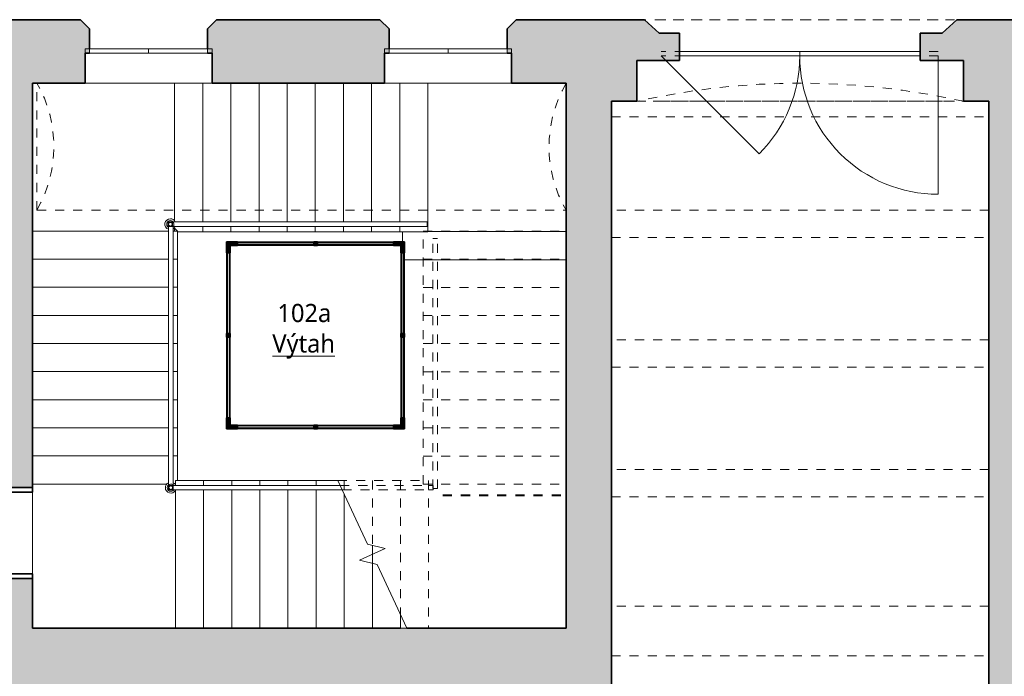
# Model space of a CAD drawing. Header units: metres. Extents: x -0.2 to 46.9, y -0.2 to 28.
# Tile 5 of 11: x 11.1 to 22, y 7.5 to 14.7. Entities that reach past the tile are written whole.
import ezdxf

# ---------------------------------------------------------------- set-up
doc = ezdxf.new("R2010")
doc.units = ezdxf.units.M
for name, pattern in [('AV - Carkovana 2mm', [0.0027, 0.002, -0.0007]), ('AV - Cerch_ 1 tecka 4mm', [0.006, 0.004, -0.001, 0, -0.001]), ('AV - Cerch_ 2 tecky 2mm', [0.0038, 0.002, -0.0006, 0, -0.0006, 0, -0.0006]), ('AV - Cerch_ 2 tecky 4mm', [0.008, 0.004, -0.0015, 0, -0.001, 0, -0.0015])]:
    doc.linetypes.add(name, pattern=pattern)
doc.layers.add('AV-MISTNOSTI', color=5, linetype='Continuous', lineweight=5, true_color=0x0000ff)
doc.layers.add('AV-SRAFY', color=7, linetype='Continuous', lineweight=35)
doc.layers.add('AV-STAVBA', color=7, linetype='Continuous', lineweight=18)
doc.styles.add('Trebuchet MS_B', font='trebuc.ttf', dxfattribs={"height": 0.2})

# ---------------------------------------------------------------- blocks, each defined once
blk = doc.blocks.new('DO_1-P_Obl__členěné_121 - 900x2100-1016869-1NP mezipatro')
at = {"layer": 'AV-STAVBA', "color": 254, "true_color": 0xcccccc}
for p, q in [((-0.45, 1.085), (-0.45, 0.185)), ((-0.45, -0.445), (-0.45, 0.185)), ((0.45, -0.445), (0.45, 0.185)), ((0.45, 0.185), (0.45, -0.445)), ((-0.5, -0.445), (-0.45, -0.445)), ((-0.45, -0.445), (0.45, -0.445)), ((0.45, -0.445), (0.5, -0.445))]:
    blk.add_line(p, q, dxfattribs=at)
at = {"layer": 'AV-STAVBA', "color": 254, "lineweight": 35, "true_color": 0xcccccc}
for p, q in [((-0.45, 0.185), (-0.5, 0.185)), ((-0.5, 0.185), (-0.5, -0.445)), ((-0.45, -0.445), (-0.45, 0.185)), ((0.5, 0.185), (0.45, 0.185)), ((0.45, 0.185), (0.45, -0.445)), ((0.5, -0.445), (0.5, 0.185)), ((-0.5, -0.445), (-0.45, -0.445)), ((0.45, -0.445), (0.5, -0.445))]:
    blk.add_line(p, q, dxfattribs=at)
at = {"layer": 'AV-STAVBA', "color": 254, "linetype": 'AV - Cerch_ 1 tecka 4mm', "true_color": 0xcccccc}
for p, q in [((-0.45, 0.185), (0.45, 0.185)), ((-0.5, -0.445), (0.5, -0.445)), ((-0.45, -0.445), (0.45, -0.445))]:
    blk.add_line(p, q, dxfattribs=at)
at = {"layer": 'AV-STAVBA', "color": 254, "true_color": 0xcccccc}
blk.add_arc((-0.45, 0.185), 0.9, 360, 90, dxfattribs=at)
blk = doc.blocks.new('Systémový panel - Prosklený panel - Interiérový-1045121-1NP mezipatro')
at = {"layer": 'AV-STAVBA', "true_color": 0xcccccc}
blk.add_hatch(color=254, dxfattribs=at).paths.add_polyline_path([(0.145, -0.01), (0.42, -0.01), (0.42, 0.01), (-0.42, 0.01), (-0.42, -0.01), (-0.351, -0.01)])
at = {"layer": 'AV-STAVBA', "color": 254, "true_color": 0xcccccc}
for p, q in [((0.42, 0.01), (-0.42, 0.01)), ((-0.42, 0.01), (-0.42, -0.01)), ((0.42, -0.01), (0.42, 0.01)), ((-0.42, -0.01), (0.42, -0.01))]:
    blk.add_line(p, q, dxfattribs=at)
blk = doc.blocks.new('Systémový panel - Prosklený panel - Interiérový-1045395-1NP mezipatro')
at = {"layer": 'AV-STAVBA', "true_color": 0xcccccc}
blk.add_hatch(color=254, dxfattribs=at).paths.add_polyline_path([(-0.445, 0.01), (-0.445, -0.01), (0.445, -0.01), (0.445, 0.01), (-0.184, 0.01)])
at = {"layer": 'AV-STAVBA', "color": 254, "true_color": 0xcccccc}
for p, q in [((0.445, 0.01), (-0.445, 0.01)), ((-0.445, 0.01), (-0.445, -0.01)), ((0.445, -0.01), (0.445, 0.01)), ((-0.445, -0.01), (0.445, -0.01))]:
    blk.add_line(p, q, dxfattribs=at)
blk = doc.blocks.new('Systémový panel - Prosklený panel - Interiérový-V2-1NP mezipatro')
at = {"layer": 'AV-STAVBA', "true_color": 0xcccccc}
blk.add_hatch(color=254, dxfattribs=at).paths.add_polyline_path([(-0.258, 0.01), (-0.42, 0.01), (-0.42, -0.01), (0.42, -0.01), (0.42, 0.01)])
at = {"layer": 'AV-STAVBA', "color": 254, "true_color": 0xcccccc}
for p, q in [((0.42, 0.01), (-0.42, 0.01)), ((-0.42, 0.01), (-0.42, -0.01)), ((0.42, -0.01), (0.42, 0.01)), ((-0.42, -0.01), (0.42, -0.01))]:
    blk.add_line(p, q, dxfattribs=at)
blk = doc.blocks.new('L Corner Mullion - 100x100-1044972-1NP mezipatro')
at = {"layer": 'AV-STAVBA', "true_color": 0xcccccc}
blk.add_hatch(color=254, dxfattribs=at).paths.add_polyline_path([(-0.02, 0.1), (-0.02, 0.02), (-0.1, 0.02), (-0.1, -0.02), (0.02, -0.02), (0.02, 0.1)])
at = {"layer": 'AV-STAVBA', "color": 254, "lineweight": 35, "true_color": 0xcccccc}
for p, q in [((-0.02, 0.02), (-0.1, 0.02)), ((-0.1, 0.02), (-0.1, -0.02)), ((0.02, 0.1), (-0.02, 0.1)), ((-0.02, 0.1), (-0.02, 0.02)), ((0.02, -0.02), (0.02, 0.1)), ((-0.1, -0.02), (0.02, -0.02))]:
    blk.add_line(p, q, dxfattribs=at)
blk = doc.blocks.new('Obdélníková příčel - Koncepční příčel interiérová 40_40-1045116-1NP mezipatro')
at = {"layer": 'AV-STAVBA', "true_color": 0xcccccc}
blk.add_hatch(color=254, dxfattribs=at).paths.add_polyline_path([(-0.02, 0.02), (0.02, 0.02), (0.02, -0.02), (-0.02, -0.02)])
at = {"layer": 'AV-STAVBA', "color": 254, "lineweight": 35, "true_color": 0xcccccc}
for p, q in [((-0.02, 0.02), (0.02, 0.02)), ((-0.02, -0.02), (-0.02, 0.02)), ((0.02, 0.02), (0.02, -0.02)), ((0.02, -0.02), (-0.02, -0.02))]:
    blk.add_line(p, q, dxfattribs=at)
blk = doc.blocks.new('L Corner Mullion - 100x100-1045031-1NP mezipatro')
at = {"layer": 'AV-STAVBA', "true_color": 0xcccccc}
blk.add_hatch(color=254, dxfattribs=at).paths.add_polyline_path([(0.02, 0.1), (0.02, -0.02), (-0.1, -0.02), (-0.1, 0.02), (-0.02, 0.02), (-0.02, 0.1)])
at = {"layer": 'AV-STAVBA', "color": 254, "lineweight": 35, "true_color": 0xcccccc}
for p, q in [((-0.1, -0.02), (-0.1, 0.02)), ((-0.1, 0.02), (-0.02, 0.02)), ((-0.02, 0.1), (0.02, 0.1)), ((-0.02, 0.02), (-0.02, 0.1)), ((0.02, 0.1), (0.02, -0.02)), ((0.02, -0.02), (-0.1, -0.02))]:
    blk.add_line(p, q, dxfattribs=at)
blk = doc.blocks.new('Obdélníková příčel - Koncepční příčel interiérová 80_40-1045120-1NP mezipatro')
at = {"layer": 'AV-STAVBA', "color": 254, "true_color": 0xcccccc}
for p, q in [((13.545, 12.298), (14.385, 12.298)), ((14.385, 12.258), (13.545, 12.258))]:
    blk.add_line(p, q, dxfattribs=at)
blk = doc.blocks.new('Obdélníková příčel - Koncepční příčel interiérová 40_40-V3-1NP mezipatro')
at = {"layer": 'AV-STAVBA', "true_color": 0xcccccc}
blk.add_hatch(color=254, dxfattribs=at).paths.add_polyline_path([(-0.02, -0.02), (-0.02, 0.02), (0.02, 0.02), (0.02, -0.02)])
at = {"layer": 'AV-STAVBA', "color": 254, "lineweight": 35, "true_color": 0xcccccc}
for p, q in [((-0.02, 0.02), (0.02, 0.02)), ((-0.02, -0.02), (-0.02, 0.02)), ((0.02, 0.02), (0.02, -0.02)), ((0.02, -0.02), (-0.02, -0.02))]:
    blk.add_line(p, q, dxfattribs=at)
blk = doc.blocks.new('L Corner Mullion - 100x100-V4-1NP mezipatro')
at = {"layer": 'AV-STAVBA', "true_color": 0xcccccc}
blk.add_hatch(color=254, dxfattribs=at).paths.add_polyline_path([(0.02, 0.1), (-0.02, 0.1), (-0.02, 0.02), (-0.1, 0.02), (-0.1, -0.02), (0.02, -0.02)])
at = {"layer": 'AV-STAVBA', "color": 254, "lineweight": 35, "true_color": 0xcccccc}
for p, q in [((-0.02, 0.02), (-0.1, 0.02)), ((-0.1, 0.02), (-0.1, -0.02)), ((0.02, 0.1), (-0.02, 0.1)), ((-0.02, 0.1), (-0.02, 0.02)), ((0.02, -0.02), (0.02, 0.1)), ((-0.1, -0.02), (0.02, -0.02))]:
    blk.add_line(p, q, dxfattribs=at)
blk = doc.blocks.new('Obdélníková příčel - Koncepční příčel interiérová 80_40-1045391-1NP mezipatro')
at = {"layer": 'AV-STAVBA', "color": 254, "true_color": 0xcccccc}
for p, q in [((13.425, 10.358), (13.425, 11.248)), ((13.465, 11.248), (13.465, 10.358))]:
    blk.add_line(p, q, dxfattribs=at)
blk = doc.blocks.new('WI_2222_bez středního sloupku - 1400x3440-1056768-1NP mezipatro')
at = {"layer": 'AV-STAVBA', "color": 254, "true_color": 0xcccccc}
for p, q in [((-0.7, -0.02), (-0.7, 0.03)), ((-0.7, 0.03), (0.7, 0.03)), ((0, 0.03), (-0.65, 0.03)), ((-0.65, 0.03), (-0.65, -0.02)), ((-0.65, -0.02), (-0.65, 0.03)), ((0.65, 0.03), (0, 0.03)), ((0, 0.03), (0, -0.02)), ((0, 0.03), (0, -0.02)), ((0.65, 0.03), (0.65, -0.02)), ((0.65, -0.02), (0.65, 0.03)), ((0.7, -0.02), (0.7, 0.03)), ((-0.7, -0.02), (0.7, -0.02)), ((-0.65, -0.02), (0, -0.02)), ((0, -0.02), (0.65, -0.02))]:
    blk.add_line(p, q, dxfattribs=at)
blk = doc.blocks.new('GM_Nika s klenutým nadpražím - 3600x5090-1339502-1NP mezipatro')
at = {"layer": 'AV-STAVBA', "color": 254, "linetype": 'AV - Cerch_ 1 tecka 4mm', "lineweight": 13, "true_color": 0xcccccc}
for p, q in [((1.8, 0.45), (-1.8, 0.45)), ((1.8, -0.45), (-1.8, -0.45))]:
    blk.add_line(p, q, dxfattribs=at)
blk.add_arc((0, 8.45), 8.2, 257.3196, 282.6804, dxfattribs=at)
blk = doc.blocks.new('DO_2_Ocel__členěné prosklené vrata - 1500x1970-1344151-1NP mezipatro')
at = {"layer": 'AV-STAVBA', "color": 254, "true_color": 0xcccccc}
for p, q in [((-1.525, 1.475), (-1.525, -0.05)), ((1.525, -0.05), (0.447, 1.028)), ((-1.326, -0.05), (1.326, -0.05)), ((-1.326, -0.1), (1.326, -0.1)), ((0, -0.05), (0, -0.1))]:
    blk.add_line(p, q, dxfattribs=at)
at = {"layer": 'AV-STAVBA', "color": 254, "linetype": 'AV - Cerch_ 1 tecka 4mm', "true_color": 0xcccccc}
for p, q in [((-1.575, 0.45), (1.575, 0.45)), ((-1.525, -0.05), (1.525, -0.05)), ((-1.525, -0.1), (1.525, -0.1)), ((1.575, -0.45), (-1.575, -0.45))]:
    blk.add_line(p, q, dxfattribs=at)
at = {"layer": 'AV-STAVBA', "color": 254, "true_color": 0xcccccc}
for centre, start, end in [((-1.525, -0.05), 360, 90), ((1.525, -0.05), 135, 180)]:
    blk.add_arc(centre, 1.525, start, end, dxfattribs=at)
blk = doc.blocks.new('Railing - BA_Zdobný sloupek zábradlí-1391636-1NP mezipatro')
at = {"layer": 'AV-STAVBA', "color": 254, "true_color": 0xcccccc}
for p, q in [((0.025, 0.025), (-0.025, 0.025)), ((-0.025, 0.025), (-0.025, -0.025)), ((0.025, -0.025), (0.025, 0.025)), ((-0.025, -0.025), (0.025, -0.025))]:
    blk.add_line(p, q, dxfattribs=at)
at = {"layer": 'AV-STAVBA', "color": 254, "true_color": 0xcccccc, "flags": 128}
for points in [[(0.02, 0), (0.02, 0.001), (0.02, 0.002), (0.02, 0.002), (0.02, 0.003), (0.02, 0.004), (0.019, 0.005), (0.019, 0.006), (0.019, 0.006), (0.019, 0.007), (0.018, 0.008), (0.018, 0.009), (0.018, 0.009), (0.017, 0.01), (0.017, 0.011), (0.017, 0.011), (0.016, 0.012), (0.016, 0.013), (0.015, 0.013), (0.014, 0.014), (0.014, 0.014), (0.013, 0.015), (0.013, 0.015), (0.012, 0.016), (0.011, 0.016), (0.011, 0.017), (0.01, 0.017), (0.009, 0.018), (0.009, 0.018), (0.008, 0.018), (0.007, 0.019), (0.006, 0.019), (0.006, 0.019), (0.005, 0.019), (0.004, 0.02), (0.003, 0.02), (0.003, 0.02), (0.002, 0.02), (0.001, 0.02), (0, 0.02), (-0.001, 0.02), (-0.001, 0.02), (-0.002, 0.02), (-0.003, 0.02), (-0.004, 0.02), (-0.005, 0.019), (-0.005, 0.019), (-0.006, 0.019), (-0.007, 0.019), (-0.008, 0.019), (-0.008, 0.018), (-0.009, 0.018), (-0.01, 0.017), (-0.01, 0.017), (-0.011, 0.017), (-0.012, 0.016), (-0.012, 0.016), (-0.013, 0.015), (-0.014, 0.015), (-0.014, 0.014), (-0.015, 0.014), (-0.015, 0.013), (-0.016, 0.012), (-0.016, 0.012), (-0.017, 0.011), (-0.017, 0.01), (-0.018, 0.01), (-0.018, 0.009), (-0.018, 0.008), (-0.019, 0.007), (-0.019, 0.007), (-0.019, 0.006), (-0.019, 0.005), (-0.02, 0.004), (-0.02, 0.004), (-0.02, 0.003), (-0.02, 0.002), (-0.02, 0.001), (-0.02, 0), (-0.02, 0)], [(-0.02, 0), (-0.02, -0.001), (-0.02, -0.002), (-0.02, -0.002), (-0.02, -0.003), (-0.02, -0.004), (-0.019, -0.005), (-0.019, -0.006), (-0.019, -0.006), (-0.019, -0.007), (-0.018, -0.008), (-0.018, -0.009), (-0.018, -0.009), (-0.017, -0.01), (-0.017, -0.011), (-0.017, -0.011), (-0.016, -0.012), (-0.016, -0.013), (-0.015, -0.013), (-0.014, -0.014), (-0.014, -0.014), (-0.013, -0.015), (-0.013, -0.015), (-0.012, -0.016), (-0.011, -0.016), (-0.011, -0.017), (-0.01, -0.017), (-0.009, -0.018), (-0.009, -0.018), (-0.008, -0.018), (-0.007, -0.019), (-0.006, -0.019), (-0.006, -0.019), (-0.005, -0.019), (-0.004, -0.02), (-0.003, -0.02), (-0.003, -0.02), (-0.002, -0.02), (-0.001, -0.02), (0, -0.02), (0.001, -0.02), (0.001, -0.02), (0.002, -0.02), (0.003, -0.02), (0.004, -0.02), (0.005, -0.019), (0.005, -0.019), (0.006, -0.019), (0.007, -0.019), (0.008, -0.019), (0.008, -0.018), (0.009, -0.018), (0.01, -0.017), (0.01, -0.017), (0.011, -0.017), (0.012, -0.016), (0.012, -0.016), (0.013, -0.015), (0.014, -0.015), (0.014, -0.014), (0.015, -0.014), (0.015, -0.013), (0.016, -0.012), (0.016, -0.012), (0.017, -0.011), (0.017, -0.01), (0.018, -0.01), (0.018, -0.009), (0.018, -0.008), (0.019, -0.007), (0.019, -0.007), (0.019, -0.006), (0.019, -0.005), (0.02, -0.004), (0.02, -0.004), (0.02, -0.003), (0.02, -0.002), (0.02, -0.001), (0.02, 0), (0.02, 0)]]:
    blk.add_lwpolyline(points, dxfattribs=at)
at = {"layer": 'AV-STAVBA', "color": 254, "true_color": 0xcccccc}
for radius, start, end in [(0.06, 115.3078, 180), (0.04, 49.7548, 180), (0.06, 30.6005, 64.6922), (0.06, 180, 340.2449), (0.04, 180, 330)]:
    blk.add_arc((0, 0), radius, start, end, dxfattribs=at)
blk = doc.blocks.new('Railing - Railing-1388629-1NP mezipatro')
at = {"layer": 'AV-STAVBA', "color": 254, "true_color": 0xcccccc}
for p, q in [((12.852, 12.518), (12.83, 12.518)), ((15.635, 12.518), (12.852, 12.518)), ((15.635, 12.518), (15.635, 12.468)), ((12.852, 12.468), (12.835, 12.468)), ((15.635, 12.468), (12.852, 12.468))]:
    blk.add_line(p, q, dxfattribs=at)
at = {"rotation": 270}
blk.add_blockref('Railing - BA_Zdobný sloupek zábradlí-1391636-1NP mezipatro', (12.805, 12.493), dxfattribs=at)
blk = doc.blocks.new('Railing - BA_Zdobný sloupek zábradlí-V5-1NP mezipatro')
at = {"layer": 'AV-STAVBA', "color": 254, "true_color": 0xcccccc}
for p, q in [((0.025, 0.025), (-0.025, 0.025)), ((-0.025, 0.025), (-0.025, -0.025)), ((0.025, -0.025), (0.025, 0.025)), ((-0.025, -0.025), (0.025, -0.025))]:
    blk.add_line(p, q, dxfattribs=at)
at = {"layer": 'AV-STAVBA', "color": 254, "true_color": 0xcccccc, "flags": 128}
for points in [[(0.02, 0), (0.02, 0.001), (0.02, 0.002), (0.02, 0.002), (0.02, 0.003), (0.02, 0.004), (0.019, 0.005), (0.019, 0.006), (0.019, 0.006), (0.019, 0.007), (0.018, 0.008), (0.018, 0.009), (0.018, 0.009), (0.017, 0.01), (0.017, 0.011), (0.017, 0.011), (0.016, 0.012), (0.016, 0.013), (0.015, 0.013), (0.014, 0.014), (0.014, 0.014), (0.013, 0.015), (0.013, 0.015), (0.012, 0.016), (0.011, 0.016), (0.011, 0.017), (0.01, 0.017), (0.009, 0.018), (0.009, 0.018), (0.008, 0.018), (0.007, 0.019), (0.006, 0.019), (0.006, 0.019), (0.005, 0.019), (0.004, 0.02), (0.003, 0.02), (0.003, 0.02), (0.002, 0.02), (0.001, 0.02), (0, 0.02), (-0.001, 0.02), (-0.001, 0.02), (-0.002, 0.02), (-0.003, 0.02), (-0.004, 0.02), (-0.005, 0.019), (-0.005, 0.019), (-0.006, 0.019), (-0.007, 0.019), (-0.008, 0.019), (-0.008, 0.018), (-0.009, 0.018), (-0.01, 0.017), (-0.01, 0.017), (-0.011, 0.017), (-0.012, 0.016), (-0.012, 0.016), (-0.013, 0.015), (-0.014, 0.015), (-0.014, 0.014), (-0.015, 0.014), (-0.015, 0.013), (-0.016, 0.012), (-0.016, 0.012), (-0.017, 0.011), (-0.017, 0.01), (-0.018, 0.01), (-0.018, 0.009), (-0.018, 0.008), (-0.019, 0.007), (-0.019, 0.007), (-0.019, 0.006), (-0.019, 0.005), (-0.02, 0.004), (-0.02, 0.004), (-0.02, 0.003), (-0.02, 0.002), (-0.02, 0.001), (-0.02, 0), (-0.02, 0)], [(-0.02, 0), (-0.02, -0.001), (-0.02, -0.002), (-0.02, -0.002), (-0.02, -0.003), (-0.02, -0.004), (-0.019, -0.005), (-0.019, -0.006), (-0.019, -0.006), (-0.019, -0.007), (-0.018, -0.008), (-0.018, -0.009), (-0.018, -0.009), (-0.017, -0.01), (-0.017, -0.011), (-0.017, -0.011), (-0.016, -0.012), (-0.016, -0.013), (-0.015, -0.013), (-0.014, -0.014), (-0.014, -0.014), (-0.013, -0.015), (-0.013, -0.015), (-0.012, -0.016), (-0.011, -0.016), (-0.011, -0.017), (-0.01, -0.017), (-0.009, -0.018), (-0.009, -0.018), (-0.008, -0.018), (-0.007, -0.019), (-0.006, -0.019), (-0.006, -0.019), (-0.005, -0.019), (-0.004, -0.02), (-0.003, -0.02), (-0.003, -0.02), (-0.002, -0.02), (-0.001, -0.02), (0, -0.02), (0.001, -0.02), (0.001, -0.02), (0.002, -0.02), (0.003, -0.02), (0.004, -0.02), (0.005, -0.019), (0.005, -0.019), (0.006, -0.019), (0.007, -0.019), (0.008, -0.019), (0.008, -0.018), (0.009, -0.018), (0.01, -0.017), (0.01, -0.017), (0.011, -0.017), (0.012, -0.016), (0.012, -0.016), (0.013, -0.015), (0.014, -0.015), (0.014, -0.014), (0.015, -0.014), (0.015, -0.013), (0.016, -0.012), (0.016, -0.012), (0.017, -0.011), (0.017, -0.01), (0.018, -0.01), (0.018, -0.009), (0.018, -0.008), (0.019, -0.007), (0.019, -0.007), (0.019, -0.006), (0.019, -0.005), (0.02, -0.004), (0.02, -0.004), (0.02, -0.003), (0.02, -0.002), (0.02, -0.001), (0.02, 0), (0.02, 0)]]:
    blk.add_lwpolyline(points, dxfattribs=at)
at = {"layer": 'AV-STAVBA', "color": 254, "true_color": 0xcccccc}
for radius, start, end in [(0.06, 115.3078, 180), (0.04, 92.743, 180), (0.04, 40.2452, 87.257), (0.06, 30.7604, 64.6922), (0.06, 180, 329.2396), (0.04, 180, 319.7548)]:
    blk.add_arc((0, 0), radius, start, end, dxfattribs=at)
blk = doc.blocks.new('Railing - Railing-1390515-1NP mezipatro')
at = {"layer": 'AV-STAVBA', "color": 254, "true_color": 0xcccccc}
for p, q in [((12.785, 12.468), (12.785, 9.628)), ((12.83, 12.468), (12.835, 12.468)), ((12.835, 12.468), (12.835, 9.628)), ((12.785, 9.628), (12.785, 9.613)), ((12.835, 9.628), (12.835, 9.613))]:
    blk.add_line(p, q, dxfattribs=at)
blk.add_blockref('Railing - BA_Zdobný sloupek zábradlí-V5-1NP mezipatro', (12.81, 9.588))
blk = doc.blocks.new('Railing - Railing-1391718-1NP mezipatro')
at = {"layer": 'AV-STAVBA', "color": 254, "true_color": 0xcccccc}
for p, q in [((12.835, 9.613), (14.676, 9.613)), ((12.835, 9.563), (14.7, 9.563)), ((14.7, 9.563), (14.676, 9.613))]:
    blk.add_line(p, q, dxfattribs=at)
at = {"layer": 'AV-STAVBA', "color": 254, "linetype": 'AV - Cerch_ 2 tecky 2mm', "true_color": 0xcccccc}
for p, q in [((14.676, 9.613), (15.651, 9.613)), ((14.7, 9.563), (15.651, 9.563)), ((15.651, 9.613), (15.701, 9.613)), ((15.651, 9.563), (15.701, 9.563)), ((15.701, 9.613), (15.701, 9.563))]:
    blk.add_line(p, q, dxfattribs=at)
blk = doc.blocks.new('Railing - Railing-1391833-1NP mezipatro')
at = {"layer": 'AV-STAVBA', "color": 254, "linetype": 'AV - Cerch_ 2 tecky 2mm', "true_color": 0xcccccc}
for p, q in [((15.698, 12.336), (15.748, 12.336)), ((15.698, 9.578), (15.698, 12.336)), ((15.748, 9.578), (15.748, 12.336)), ((15.748, 9.578), (15.698, 9.578))]:
    blk.add_line(p, q, dxfattribs=at)
blk = doc.blocks.new('SFR_Trám_obdelník - 300x380-1644634-1NP mezipatro')
at = {"layer": 'AV-STAVBA', "color": 254, "linetype": 'AV - Cerch_ 1 tecka 4mm', "lineweight": 13, "true_color": 0xcccccc}
for p, q in [((2.08, 0.15), (-2.08, 0.15)), ((-2.08, 0.15), (-2.08, -0.15)), ((2.08, -0.15), (2.08, 0.15)), ((-2.08, -0.15), (2.08, -0.15))]:
    blk.add_line(p, q, dxfattribs=at)
blk = doc.blocks.new('SFR_Trám_obdelník - 550x1100-1392536-1NP mezipatro')
at = {"layer": 'AV-STAVBA', "color": 254, "linetype": 'AV - Cerch_ 1 tecka 4mm', "lineweight": 13, "true_color": 0xcccccc}
for p, q in [((2.08, 0.275), (-2.08, 0.275)), ((-2.08, 0.275), (-2.08, -0.275)), ((2.08, -0.275), (2.08, 0.275)), ((-2.08, -0.275), (2.08, -0.275))]:
    blk.add_line(p, q, dxfattribs=at)
blk = doc.blocks.new('SFR_Trám_obdelník - 170x380-1392545-1NP mezipatro')
at = {"layer": 'AV-STAVBA', "color": 254, "linetype": 'AV - Cerch_ 1 tecka 4mm', "lineweight": 13, "true_color": 0xcccccc}
for p, q in [((2.08, 0.085), (-2.08, 0.085)), ((-2.08, 0.085), (-2.08, -0.085)), ((2.08, -0.085), (2.08, 0.085)), ((-2.08, -0.085), (2.08, -0.085))]:
    blk.add_line(p, q, dxfattribs=at)
blk = doc.blocks.new('SFR_IPE - IPE 220-1424619-1NP mezipatro')
at = {"layer": 'AV-STAVBA', "color": 254, "linetype": 'AV - Carkovana 2mm', "true_color": 0xcccccc}
for p, q in [((0.68, 0.006), (-0.678, 0.006)), ((0.68, -0.007), (-0.678, -0.007))]:
    blk.add_line(p, q, dxfattribs=at)
blk = doc.blocks.new('GM_Void_valená klenba - GM_Void_valená klenba-1524361-1NP mezipatro')
at = {"layer": 'AV-STAVBA', "color": 254, "linetype": 'AV - Cerch_ 1 tecka 4mm', "lineweight": 13, "true_color": 0xcccccc}
for p, q in [((-0.7, 2.89), (-0.7, -2.94)), ((-0.7, 2.89), (0.7, 2.89)), ((0.7, 2.89), (0.7, -2.94)), ((-0.7, -2.94), (0.7, -2.94))]:
    blk.add_line(p, q, dxfattribs=at)
for centre, start, end in [((0, 4.106), 240.0814, 299.9186), ((0, -4.156), 60.0814, 119.9186)]:
    blk.add_arc(centre, 1.403, start, end, dxfattribs=at)
blk = doc.blocks.new('D0089 - 1514 - OÚPSŘ_Benešova_rvt-1-1NP mezipatro')
at = {"layer": 'AV-SRAFY', "lineweight": 18, "true_color": 0xcccccc}
h = blk.add_hatch(color=254, dxfattribs=at)
h.paths.add_polyline_path([(14.11, 14.048), (15.165, 14.048), (15.165, 14.378), (15.215, 14.378), (15.215, 14.648), (15.115, 14.748), (13.315, 14.748), (13.215, 14.648), (13.215, 14.378), (13.265, 14.378), (13.265, 14.048)])
h.paths.add_polyline_path([(17.415, 14.048), (17.415, 14.748), (16.615, 14.748), (16.515, 14.648), (16.515, 14.378), (16.565, 14.378), (16.565, 14.048), (17.165, 14.048)])
h.paths.add_polyline_path([(11.285, 14.048), (11.865, 14.048), (11.865, 14.378), (11.915, 14.378), (11.915, 14.648), (11.815, 14.748), (10.655, 14.748), (10.655, 14.048)])
h = blk.add_hatch(color=254, dxfattribs=at)
h.paths.add_polyline_path([(21.825, 13.848), (22.325, 13.848), (22.325, 14.748), (21.47, 14.748), (21.31, 14.598), (21.066, 14.598), (21.066, 14.298), (21.545, 14.298), (21.545, 13.848)])
h.paths.add_polyline_path([(17.945, 13.848), (17.945, 14.298), (18.414, 14.298), (18.414, 14.598), (18.19, 14.598), (18.03, 14.748), (17.415, 14.748), (17.415, 13.848), (17.665, 13.848)])
for points in [[(10.655, 12.598), (11.285, 12.598), (11.285, 14.048), (10.655, 14.048), (10.655, 13.508)], [(17.665, 7.358), (17.665, 13.848), (17.415, 13.848), (17.415, 14.048), (17.165, 14.048), (17.165, 7.358)], [(22.052, 8.528), (22.325, 8.528), (22.325, 13.848), (21.825, 13.848), (21.825, 8.528)], [(22.052, 1.348), (22.405, 1.348), (22.405, 8.528), (21.825, 8.528), (21.825, 1.348)], [(16.096, 7.358), (17.165, 7.358), (17.165, 8.038), (10.655, 8.038), (10.655, 7.548), (10.455, 7.548), (10.455, 7.358), (12.125, 7.358)]]:
    blk.add_hatch(color=254, dxfattribs=at).paths.add_polyline_path(points)
h = blk.add_hatch(color=254, dxfattribs=at)
h.paths.add_polyline_path([(10.655, 8.038), (11.285, 8.038), (11.285, 8.588), (10.655, 8.588), (10.655, 8.548)])
h.paths.add_polyline_path([(11.285, 9.588), (11.285, 12.598), (10.655, 12.598), (10.655, 9.588), (11.132, 9.588)])
at = {"layer": 'AV-STAVBA', "color": 254, "lineweight": 35, "true_color": 0xcccccc}
for p, q in [((11.815, 14.748), (10.655, 14.748)), ((11.915, 14.648), (11.815, 14.748)), ((11.915, 14.428), (11.915, 14.648)), ((13.315, 14.748), (13.215, 14.648)), ((13.215, 14.648), (13.215, 14.428)), ((15.115, 14.748), (13.315, 14.748)), ((15.215, 14.648), (15.115, 14.748)), ((15.215, 14.428), (15.215, 14.648)), ((16.615, 14.748), (16.515, 14.648)), ((16.515, 14.648), (16.515, 14.428)), ((17.415, 14.748), (16.615, 14.748)), ((18.03, 14.748), (17.415, 14.748)), ((18.19, 14.598), (18.03, 14.748)), ((21.47, 14.748), (21.31, 14.598)), ((22.325, 14.748), (21.47, 14.748)), ((18.414, 14.598), (18.19, 14.598)), ((18.414, 14.298), (18.414, 14.598)), ((21.31, 14.598), (21.066, 14.598)), ((21.066, 14.598), (21.066, 14.298)), ((11.865, 14.048), (11.865, 14.378)), ((11.865, 14.378), (11.915, 14.378)), ((13.215, 14.378), (13.265, 14.378)), ((13.265, 14.378), (13.265, 14.048)), ((15.165, 14.048), (15.165, 14.378)), ((15.165, 14.378), (15.215, 14.378)), ((16.515, 14.378), (16.565, 14.378)), ((16.565, 14.378), (16.565, 14.048)), ((17.945, 13.848), (17.945, 14.298)), ((17.945, 14.298), (18.414, 14.298)), ((21.066, 14.298), (21.545, 14.298)), ((21.545, 14.298), (21.545, 13.848)), ((11.285, 14.048), (11.865, 14.048)), ((11.285, 12.598), (11.285, 14.048)), ((13.265, 14.048), (15.165, 14.048)), ((16.565, 14.048), (17.165, 14.048)), ((17.165, 14.048), (17.165, 8.038)), ((17.665, 7.358), (17.665, 13.848)), ((17.665, 13.848), (17.945, 13.848)), ((21.545, 13.848), (21.825, 13.848)), ((21.825, 13.848), (21.825, 8.528)), ((11.285, 9.588), (11.285, 12.598)), ((10.655, 9.588), (11.285, 9.588)), ((11.285, 8.588), (10.655, 8.588)), ((11.285, 8.038), (11.285, 8.588)), ((21.825, 8.528), (21.825, 1.348)), ((15.341, 8.038), (11.285, 8.038)), ((17.165, 8.038), (15.411, 8.038))]:
    blk.add_line(p, q, dxfattribs=at)
at = {"layer": 'AV-STAVBA', "color": 254, "true_color": 0xcccccc}
for p, q in [((12.852, 14.048), (11.865, 14.048)), ((12.852, 12.53), (12.852, 14.048)), ((13.162, 14.048), (12.852, 14.048)), ((13.265, 14.048), (13.162, 14.048)), ((13.162, 12.518), (13.162, 14.048)), ((13.472, 12.518), (13.472, 14.048)), ((13.782, 12.518), (13.782, 14.048)), ((14.092, 12.518), (14.092, 14.048)), ((14.402, 12.518), (14.402, 14.048)), ((14.712, 12.518), (14.712, 14.048)), ((15.022, 12.518), (15.022, 14.048)), ((15.332, 14.048), (15.165, 14.048)), ((15.642, 14.048), (15.332, 14.048)), ((15.332, 12.518), (15.332, 14.048)), ((16.565, 14.048), (15.642, 14.048)), ((15.642, 12.408), (15.642, 14.048)), ((12.785, 12.418), (11.285, 12.418)), ((12.885, 12.418), (12.835, 12.418)), ((12.852, 12.418), (12.852, 12.456)), ((12.885, 12.418), (12.852, 12.448)), ((12.885, 12.418), (12.885, 12.108)), ((13.162, 12.408), (12.885, 12.408)), ((13.162, 12.408), (13.162, 12.468)), ((13.472, 12.408), (13.162, 12.408)), ((13.472, 12.408), (13.472, 12.468)), ((13.782, 12.408), (13.472, 12.408)), ((13.782, 12.408), (13.782, 12.468)), ((14.092, 12.408), (13.782, 12.408)), ((14.092, 12.408), (14.092, 12.468)), ((14.402, 12.408), (14.092, 12.408)), ((14.402, 12.408), (14.402, 12.468)), ((14.712, 12.408), (14.402, 12.408)), ((14.712, 12.408), (14.712, 12.468)), ((15.022, 12.408), (14.712, 12.408)), ((15.022, 12.408), (15.022, 12.468)), ((15.332, 12.408), (15.022, 12.408)), ((15.332, 12.408), (15.332, 12.468)), ((15.642, 12.408), (15.332, 12.408)), ((15.365, 12.298), (15.365, 12.408)), ((15.642, 12.412), (17.165, 12.412)), ((12.785, 12.108), (11.285, 12.108)), ((12.885, 12.108), (12.835, 12.108)), ((12.885, 12.108), (12.885, 11.798)), ((15.385, 12.102), (17.165, 12.102)), ((12.785, 11.798), (11.285, 11.798)), ((12.885, 11.798), (12.835, 11.798)), ((12.885, 11.798), (12.885, 11.488)), ((12.785, 11.488), (11.285, 11.488)), ((12.885, 11.488), (12.835, 11.488)), ((12.885, 11.488), (12.885, 11.178)), ((12.785, 11.178), (11.285, 11.178)), ((12.885, 11.178), (12.835, 11.178)), ((12.885, 11.178), (12.885, 10.868)), ((12.785, 10.868), (11.285, 10.868)), ((12.885, 10.868), (12.835, 10.868)), ((12.885, 10.868), (12.885, 10.558)), ((12.785, 10.558), (11.285, 10.558)), ((12.885, 10.558), (12.835, 10.558)), ((12.885, 10.558), (12.885, 10.248)), ((12.785, 10.248), (11.285, 10.248)), ((12.885, 10.248), (12.835, 10.248)), ((12.885, 10.248), (12.885, 9.938)), ((12.785, 9.938), (11.285, 9.938)), ((12.885, 9.938), (12.835, 9.938)), ((12.885, 9.938), (12.885, 9.668)), ((12.861, 9.668), (12.861, 9.613)), ((12.861, 9.668), (13.171, 9.668)), ((13.171, 9.668), (13.481, 9.668)), ((13.171, 9.668), (13.171, 9.613)), ((13.481, 9.668), (13.791, 9.668)), ((13.481, 9.668), (13.481, 9.613)), ((13.791, 9.668), (14.101, 9.668)), ((13.791, 9.668), (13.791, 9.613)), ((14.101, 9.668), (14.411, 9.668)), ((14.101, 9.668), (14.101, 9.613)), ((14.411, 9.668), (14.651, 9.668)), ((14.411, 9.668), (14.411, 9.613)), ((12.767, 9.628), (11.285, 9.628)), ((12.861, 9.628), (12.853, 9.628)), ((12.861, 9.563), (12.861, 8.038)), ((13.171, 9.563), (13.171, 8.038)), ((13.481, 9.563), (13.481, 8.038)), ((13.791, 9.563), (13.791, 8.038)), ((14.101, 9.563), (14.101, 8.038)), ((14.411, 9.563), (14.411, 8.038)), ((11.285, 9.538), (11.285, 8.638)), ((14.721, 9.518), (14.721, 8.038)), ((15.031, 8.954), (15.031, 8.853)), ((15.031, 8.753), (15.031, 8.038)), ((15.341, 8.188), (15.341, 8.038)), ((15.341, 8.038), (15.411, 8.038))]:
    blk.add_line(p, q, dxfattribs=at)
at = {"layer": 'AV-STAVBA', "color": 254, "linetype": 'AV - Cerch_ 2 tecky 4mm', "true_color": 0xcccccc}
for p, q in [((12.852, 12.53), (12.852, 14.048)), ((13.162, 12.518), (13.162, 14.048)), ((13.472, 12.518), (13.472, 14.048)), ((13.782, 12.518), (13.782, 14.048)), ((14.092, 12.518), (14.092, 14.048)), ((14.402, 12.518), (14.402, 14.048)), ((14.712, 12.518), (14.712, 14.048)), ((15.022, 12.518), (15.022, 14.048)), ((15.332, 12.518), (15.332, 14.048)), ((15.642, 12.408), (15.642, 14.048)), ((12.785, 12.418), (11.285, 12.418)), ((12.885, 12.418), (12.835, 12.418)), ((12.852, 12.418), (12.852, 12.456)), ((13.162, 12.408), (13.162, 12.468)), ((13.472, 12.408), (13.472, 12.468)), ((13.782, 12.408), (13.782, 12.468)), ((14.092, 12.408), (14.092, 12.468)), ((14.402, 12.408), (14.402, 12.468)), ((14.712, 12.408), (14.712, 12.468)), ((15.022, 12.408), (15.022, 12.468)), ((15.332, 12.408), (15.332, 12.468)), ((15.59, 12.416), (17.165, 12.416)), ((15.59, 9.626), (15.59, 12.416)), ((15.642, 12.412), (17.165, 12.412)), ((17.165, 9.626), (17.165, 12.416)), ((12.785, 12.108), (11.285, 12.108)), ((12.885, 12.108), (12.835, 12.108)), ((15.385, 12.102), (17.165, 12.102)), ((15.59, 12.106), (17.165, 12.106)), ((15.59, 12.106), (17.165, 12.106)), ((12.785, 11.798), (11.285, 11.798)), ((12.885, 11.798), (12.835, 11.798)), ((15.59, 11.796), (17.165, 11.796)), ((15.59, 11.796), (17.165, 11.796)), ((12.785, 11.488), (11.285, 11.488)), ((12.885, 11.488), (12.835, 11.488)), ((15.59, 11.486), (17.165, 11.486)), ((15.59, 11.486), (17.165, 11.486)), ((12.785, 11.178), (11.285, 11.178)), ((12.885, 11.178), (12.835, 11.178)), ((15.59, 11.176), (17.165, 11.176)), ((15.59, 11.176), (17.165, 11.176)), ((12.785, 10.868), (11.285, 10.868)), ((12.885, 10.868), (12.835, 10.868)), ((15.59, 10.866), (17.165, 10.866)), ((15.59, 10.866), (17.165, 10.866)), ((12.785, 10.558), (11.285, 10.558)), ((12.885, 10.558), (12.835, 10.558)), ((15.59, 10.556), (17.165, 10.556)), ((15.59, 10.556), (17.165, 10.556)), ((12.785, 10.248), (11.285, 10.248)), ((12.885, 10.248), (12.835, 10.248)), ((15.59, 10.246), (17.165, 10.246)), ((15.59, 10.246), (17.165, 10.246)), ((12.785, 9.938), (11.285, 9.938)), ((12.885, 9.938), (12.835, 9.938)), ((15.59, 9.936), (17.165, 9.936)), ((15.59, 9.936), (17.165, 9.936)), ((12.861, 9.668), (12.861, 9.613)), ((13.171, 9.668), (13.171, 9.613)), ((13.481, 9.668), (13.481, 9.613)), ((13.791, 9.668), (13.791, 9.613)), ((14.101, 9.668), (14.101, 9.613)), ((14.411, 9.668), (14.411, 9.613)), ((14.651, 9.668), (15.651, 9.668)), ((14.721, 9.668), (14.721, 9.518)), ((14.721, 9.668), (14.721, 9.518)), ((15.031, 9.668), (15.031, 8.954)), ((15.031, 9.668), (15.031, 8.954)), ((15.341, 9.668), (15.341, 8.188)), ((15.341, 9.668), (15.341, 8.188)), ((15.651, 9.668), (15.651, 8.038)), ((15.651, 9.668), (15.651, 8.038)), ((12.767, 9.628), (11.285, 9.628)), ((12.861, 9.628), (12.853, 9.628)), ((12.861, 9.563), (12.861, 8.038)), ((13.171, 9.563), (13.171, 8.038)), ((13.481, 9.563), (13.481, 8.038)), ((13.791, 9.563), (13.791, 8.038)), ((14.101, 9.563), (14.101, 8.038)), ((14.411, 9.563), (14.411, 8.038)), ((15.59, 9.626), (17.165, 9.626)), ((15.59, 9.626), (17.165, 9.626)), ((17.165, 8.038), (17.165, 9.626)), ((14.721, 9.518), (14.721, 8.038)), ((15.031, 8.954), (15.031, 8.853)), ((15.031, 8.853), (15.031, 8.753)), ((15.031, 8.853), (15.031, 8.753)), ((15.031, 8.753), (15.031, 8.038)), ((15.341, 8.188), (15.341, 8.038)), ((15.411, 8.038), (15.651, 8.038)), ((15.651, 8.038), (17.165, 8.038))]:
    blk.add_line(p, q, dxfattribs=at)
at = {"layer": 'AV-STAVBA', "color": 254, "lineweight": 13, "true_color": 0xcccccc}
for p, q in [((14.676, 9.613), (14.651, 9.668)), ((14.978, 8.966), (14.7, 9.563)), ((14.889, 8.787), (15.172, 8.919)), ((15.172, 8.919), (14.978, 8.966)), ((15.083, 8.74), (14.889, 8.787)), ((15.411, 8.038), (15.083, 8.74))]:
    blk.add_line(p, q, dxfattribs=at)
at = {"layer": 'AV-STAVBA', "color": 254, "linetype": 'AV - Cerch_ 1 tecka 4mm', "lineweight": 13, "true_color": 0xcccccc}
for name, p, rotation in [('GM_Nika s klenutým nadpražím - 3600x5090-1339502-1NP mezipatro', (19.745, 14.298), 180), ('DO_2_Ocel__členěné prosklené vrata - 1500x1970-1344151-1NP mezipatro', (19.74, 14.298), 180), ('GM_Void_valená klenba - GM_Void_valená klenba-1524361-1NP mezipatro', (14.225, 13.348), 89.9999999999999), ('L Corner Mullion - 100x100-1044972-1NP mezipatro', (13.445, 12.278), 180), ('Systémový panel - Prosklený panel - Interiérový-1045395-1NP mezipatro', (13.445, 11.733), 90), ('Obdélníková příčel - Koncepční příčel interiérová 80_40-1045391-1NP mezipatro', (28.81, 22.536), 180), ('Systémový panel - Prosklený panel - Interiérový-1045395-1NP mezipatro', (15.365, 11.733), 270), ('Systémový panel - Prosklený panel - Interiérový-1045395-1NP mezipatro', (13.445, 10.803), 90), ('Obdélníková příčel - Koncepční příčel interiérová 80_40-1045391-1NP mezipatro', (28.81, 21.606), 180), ('Systémový panel - Prosklený panel - Interiérový-1045395-1NP mezipatro', (15.365, 10.803), 270), ('L Corner Mullion - 100x100-V4-1NP mezipatro', (13.445, 10.258), 270), ('Obdélníková příčel - Koncepční příčel interiérová 80_40-1045120-1NP mezipatro', (27.93, 22.536), 180), ('Systémový panel - Prosklený panel - Interiérový-V2-1NP mezipatro', (13.965, 10.258), 180), ('Obdélníková příčel - Koncepční příčel interiérová 80_40-1045120-1NP mezipatro', (28.81, 22.536), 180), ('Systémový panel - Prosklený panel - Interiérový-V2-1NP mezipatro', (14.845, 10.258), 180), ('DO_1-P_Obl__členěné_121 - 900x2100-1016869-1NP mezipatro', (10.84, 9.088), 89.9999999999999), ('SFR_IPE - IPE 220-1424619-1NP mezipatro', (16.487, 9.503), 180)]:
    blk.add_blockref(name, p, dxfattribs=dict(at, rotation=rotation))
for name, p in [('WI_2222_bez středního sloupku - 1400x3440-1056768-1NP mezipatro', (12.565, 14.398)), ('WI_2222_bez středního sloupku - 1400x3440-1056768-1NP mezipatro', (15.865, 14.398)), ('SFR_Trám_obdelník - 170x380-1392545-1NP mezipatro', (19.745, 13.763)), ('SFR_Trám_obdelník - 300x380-1644634-1NP mezipatro', (19.745, 12.498)), ('Railing - Railing-1388629-1NP mezipatro', (0, 0)), ('Railing - Railing-1390515-1NP mezipatro', (0, 0)), ('Obdélníková příčel - Koncepční příčel interiérová 80_40-1045120-1NP mezipatro', (0, 0)), ('Systémový panel - Prosklený panel - Interiérový-1045121-1NP mezipatro', (13.965, 12.278)), ('Obdélníková příčel - Koncepční příčel interiérová 80_40-1045120-1NP mezipatro', (0.88, 0)), ('Systémový panel - Prosklený panel - Interiérový-1045121-1NP mezipatro', (14.845, 12.278)), ('Railing - Railing-1391833-1NP mezipatro', (0, 0)), ('Obdélníková příčel - Koncepční příčel interiérová 80_40-1045391-1NP mezipatro', (0, 0.93)), ('Obdélníková příčel - Koncepční příčel interiérová 80_40-1045391-1NP mezipatro', (0, 0)), ('SFR_Trám_obdelník - 300x380-1644634-1NP mezipatro', (19.745, 11.068)), ('L Corner Mullion - 100x100-V4-1NP mezipatro', (15.365, 10.258)), ('SFR_Trám_obdelník - 300x380-1644634-1NP mezipatro', (19.745, 9.638)), ('Railing - Railing-1391718-1NP mezipatro', (0, 0)), ('SFR_Trám_obdelník - 550x1100-1392536-1NP mezipatro', (19.745, 8.008))]:
    blk.add_blockref(name, p, dxfattribs=at)
at = {"layer": 'AV-STAVBA', "color": 254, "linetype": 'AV - Cerch_ 1 tecka 4mm', "lineweight": 13, "true_color": 0xcccccc, "extrusion": (0, 0, -1)}
for name, p, rotation in [('Obdélníková příčel - Koncepční příčel interiérová 40_40-1045116-1NP mezipatro', (-14.405, 12.278), 180), ('L Corner Mullion - 100x100-1045031-1NP mezipatro', (-15.365, 12.278), 180), ('Obdélníková příčel - Koncepční příčel interiérová 40_40-V3-1NP mezipatro', (-13.445, 11.268), 90), ('Obdélníková příčel - Koncepční příčel interiérová 40_40-V3-1NP mezipatro', (-15.365, 11.268), 270)]:
    blk.add_blockref(name, p, dxfattribs=dict(at, rotation=rotation))
blk.add_blockref('Obdélníková příčel - Koncepční příčel interiérová 40_40-V3-1NP mezipatro', (-14.405, 10.258), dxfattribs=at)

msp = doc.modelspace()

# ---------------------------------------------------------------- block references
at = {"lineweight": 5}
msp.add_blockref('D0089 - 1514 - OÚPSŘ_Benešova_rvt-1-1NP mezipatro', (0, 0), dxfattribs=at)

# ---------------------------------------------------------------- texts
at = {"layer": 'AV-MISTNOSTI', "char_height": 0.2, "attachment_point": 1, "style": 'Trebuchet MS_B'}
for s, insert, width in [('102a', (13.985, 11.614), 0.78565), ('\\LVýtah', (13.929, 11.278), 0.92194)]:
    msp.add_mtext(s, dxfattribs=dict(at, insert=insert, width=width))

doc.saveas('drawing.dxf')
